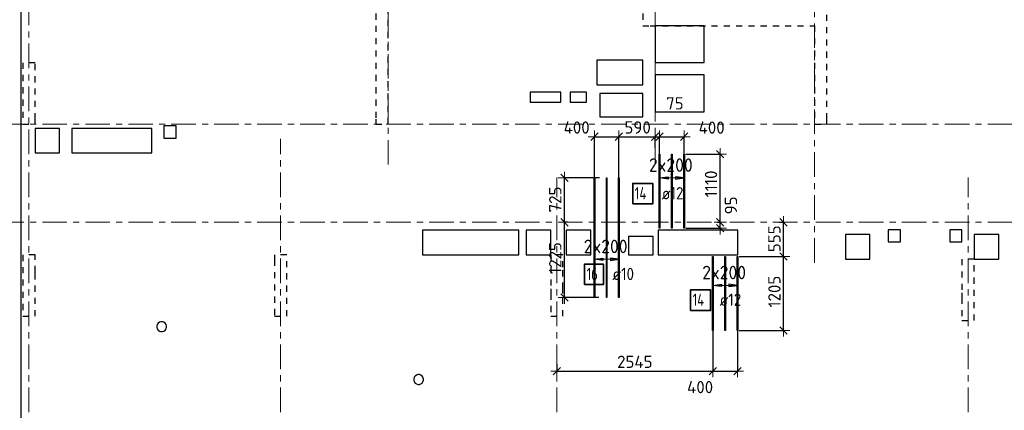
# Model space of a CAD drawing. Header units: metres. Extents: x -38 to 97, y -15 to 21.
# Tile 6 of 222: x 32.7 to 48.74, y 4.34 to 10.7. Entities that reach past the tile are written whole.
import ezdxf

# ---------------------------------------------------------------- set-up
doc = ezdxf.new("R2010")
doc.units = ezdxf.units.M
doc.header["$PDMODE"] = 65
for name, pattern in [('______11', [0.5, 0.4, -0.05, 0, -0.05]), ('______2', [0.0405, 0.03, -0.0105]), ('______5', [1.1, 0.8, -0.1, 0.1, -0.1])]:
    doc.linetypes.add(name, pattern=pattern)
for name, color, linetype, lineweight in [('XR$2$Осевая линия (1)', 7, '______5', 13), ('XR$6$Перекрытие (1)', 7, 'Continuous', 35), ('XR$6$Размерная линия (1)', 7, 'Continuous', 13)]:
    doc.layers.add(name, color=color, linetype=linetype, lineweight=lineweight)
doc.layers.add('XR$6$Арм.стержн.Доп. Арм ниж.зоны У', color=7, linetype='Continuous', lineweight=35, true_color=0x1cff1c)
doc.layers.add('XR$7$Стена_ бетон несущ.', color=7, linetype='Continuous', lineweight=70, true_color=0xb4b496)
doc.styles.add('ISOCPEUR', font='txt')
doc.dimstyles.new('DIMSTYLE_3', dxfattribs={"dimtxt": 0.2, "dimasz": 0.2, "dimexe": 0, "dimexo": 0, "dimgap": 0.1, "dimtad": 2, "dimdec": 0, "dimlfac": 1000, "dimrnd": 5, "dimzin": 12, "dimdsep": 46, "dimtxsty": 'ISOCPEUR', "dimblk1": 'ALL_ML_STRICH', "dimblk2": 'ALL_ML_STRICH', "dimsah": 1, "dimcen": 0, "dimclrd": 7, "dimclre": 256, "dimclrt": 7, "dimadec": 0, "dimazin": 0, "dimtfac": 1, "dimtdec": 0, "dimtix": 1, "dimtmove": 2, "dimatfit": 3, "dimfxl": 0, "dimtzin": 0, "dimlwd": 0, "dimlwe": -3, "dimarcsym": 0})
doc.dimstyles.new('DIMSTYLE_36', dxfattribs={"dimtxt": 0.2, "dimasz": 0.2, "dimexe": 0, "dimexo": 0, "dimgap": 0.1, "dimtad": 0, "dimdec": 0, "dimlfac": 1000, "dimrnd": 5, "dimzin": 12, "dimdsep": 46, "dimtxsty": 'ISOCPEUR', "dimblk1": 'ALL_ML_STRICH', "dimblk2": 'ALL_ML_STRICH', "dimsah": 1, "dimcen": 0, "dimclrd": 7, "dimclre": 256, "dimclrt": 7, "dimadec": 0, "dimazin": 0, "dimtfac": 1, "dimtdec": 0, "dimtix": 1, "dimtmove": 2, "dimatfit": 3, "dimfxl": 0, "dimtvp": 1.2, "dimtzin": 0, "dimlwd": 0, "dimlwe": -3, "dimarcsym": 0})
doc.dimstyles.new('DIMSTYLE_37', dxfattribs={"dimtxt": 0.2, "dimasz": 0.2, "dimexe": 0, "dimexo": 0, "dimgap": 0.1, "dimtad": 2, "dimdec": 0, "dimlfac": 1000, "dimrnd": 5, "dimzin": 12, "dimdsep": 46, "dimtxsty": 'ISOCPEUR', "dimblk1": 'ALL_ML_STRICH', "dimblk2": 'ALL_ML_STRICH', "dimsah": 1, "dimcen": 0, "dimclrd": 7, "dimclre": 256, "dimclrt": 7, "dimadec": 0, "dimazin": 0, "dimtfac": 1, "dimtdec": 0, "dimtix": 1, "dimtmove": 2, "dimatfit": 3, "dimfxl": 0, "dimtvp": 1.2, "dimtzin": 0, "dimlwd": 0, "dimlwe": -3, "dimarcsym": 0})

# ---------------------------------------------------------------- blocks, each defined once
blk = doc.blocks.new('ALL_ML_STRICH')
at = {"color": 0, "linetype": 'ByBlock', "lineweight": -2}
for p, q in [((-1, 0), (0.5, 0)), ((-0.3, -0.3), (0.3, 0.3)), ((0, -0.5), (0, 0.5))]:
    blk.add_line(p, q, dxfattribs=at)
blk = doc.blocks.new('*D919')
at = {"layer": 'DEFPOINTS', "color": 7, "linetype": 'Continuous', "lineweight": 13, "transparency": 33554687}
for p in [(43.993, 5.716), (41.45, 5.108), (41.45, 4.978)]:
    blk.add_point(p, dxfattribs=at)
at = {"layer": 'XR$6$Размерная линия (1)', "color": 9, "linetype": 'Continuous', "lineweight": -2, "true_color": 0xc7c7c7, "transparency": 33554687}
for p, q in [((43.993, 5.696), (43.993, 4.978)), ((41.45, 5.088), (41.45, 4.978))]:
    blk.add_line(p, q, dxfattribs=at)
at = {"layer": 'XR$6$Размерная линия (1)', "color": 7, "linetype": 'Continuous', "lineweight": -2, "transparency": 33554687}
blk.add_line((41.45, 4.978), (43.993, 4.978), dxfattribs=at)
at = {"layer": 'XR$6$Размерная линия (1)', "color": 7, "linetype": 'Continuous', "lineweight": 13, "transparency": 33554687, "xscale": 0.2, "yscale": 0.2, "zscale": 0.2, "rotation": 180}
blk.add_blockref('ALL_ML_STRICH', (41.45, 4.978), dxfattribs=at)
at = {"layer": 'XR$6$Размерная линия (1)', "color": 7, "linetype": 'Continuous', "lineweight": 13, "transparency": 33554687, "xscale": 0.2, "yscale": 0.2, "zscale": 0.2}
blk.add_blockref('ALL_ML_STRICH', (43.993, 4.978), dxfattribs=at)
at = {"layer": 'XR$6$Размерная линия (1)', "color": 7, "linetype": 'Continuous', "lineweight": 13, "transparency": 33554687, "insert": (42.721, 5.128), "char_height": 0.2, "width": 0.8, "attachment_point": 5, "style": 'ISOCPEUR'}
blk.add_mtext('\\A1;{2545}', dxfattribs=at)
blk = doc.blocks.new('*D920')
at = {"layer": 'DEFPOINTS', "color": 7, "linetype": 'Continuous', "lineweight": 13, "transparency": 33554687}
for p in [(43.993, 5.716), (44.393, 5.708), (43.993, 4.978)]:
    blk.add_point(p, dxfattribs=at)
at = {"layer": 'XR$6$Размерная линия (1)', "color": 9, "linetype": 'Continuous', "lineweight": -2, "true_color": 0xc7c7c7, "transparency": 33554687}
for p, q in [((43.993, 5.696), (43.993, 4.978)), ((44.393, 5.688), (44.393, 4.978))]:
    blk.add_line(p, q, dxfattribs=at)
at = {"layer": 'XR$6$Размерная линия (1)', "color": 7, "linetype": 'Continuous', "lineweight": -2, "transparency": 33554687}
blk.add_line((43.993, 4.978), (44.393, 4.978), dxfattribs=at)
at = {"layer": 'XR$6$Размерная линия (1)', "color": 7, "linetype": 'Continuous', "lineweight": 13, "transparency": 33554687, "xscale": 0.2, "yscale": 0.2, "zscale": 0.2, "rotation": 180}
blk.add_blockref('ALL_ML_STRICH', (43.993, 4.978), dxfattribs=at)
at = {"layer": 'XR$6$Размерная линия (1)', "color": 7, "linetype": 'Continuous', "lineweight": 13, "transparency": 33554687, "xscale": 0.2, "yscale": 0.2, "zscale": 0.2}
blk.add_blockref('ALL_ML_STRICH', (44.393, 4.978), dxfattribs=at)
at = {"layer": 'XR$6$Размерная линия (1)', "color": 7, "linetype": 'Continuous', "lineweight": 13, "transparency": 33554687, "insert": (43.784, 4.716), "char_height": 0.2, "width": 0.6, "attachment_point": 5, "style": 'ISOCPEUR'}
blk.add_mtext('\\A1;{400}', dxfattribs=at)
blk = doc.blocks.new('*D925')
at = {"layer": 'DEFPOINTS', "color": 7, "linetype": 'Continuous', "lineweight": 13, "transparency": 33554687}
for p in [(44.399, 6.844), (44.399, 5.638), (45.145, 5.638)]:
    blk.add_point(p, dxfattribs=at)
at = {"layer": 'XR$6$Размерная линия (1)', "color": 9, "linetype": 'Continuous', "lineweight": -2, "true_color": 0xc7c7c7, "transparency": 33554687}
for p, q in [((44.419, 6.844), (45.145, 6.844)), ((44.419, 5.638), (45.145, 5.638))]:
    blk.add_line(p, q, dxfattribs=at)
at = {"layer": 'XR$6$Размерная линия (1)', "color": 7, "linetype": 'Continuous', "lineweight": -2, "transparency": 33554687}
blk.add_line((45.145, 5.638), (45.145, 6.844), dxfattribs=at)
at = {"layer": 'XR$6$Размерная линия (1)', "color": 7, "linetype": 'Continuous', "lineweight": 13, "transparency": 33554687, "xscale": 0.2, "yscale": 0.2, "zscale": 0.2}
for p, rotation in [((45.145, 6.844), 90), ((45.145, 5.638), 270)]:
    blk.add_blockref('ALL_ML_STRICH', p, dxfattribs=dict(at, rotation=rotation))
at = {"layer": 'XR$6$Размерная линия (1)', "color": 7, "linetype": 'Continuous', "lineweight": 13, "transparency": 33554687, "insert": (44.995, 6.271), "char_height": 0.2, "width": 0.8, "attachment_point": 5, "rotation": 90, "style": 'ISOCPEUR'}
blk.add_mtext('\\A1;{1205}', dxfattribs=at)
blk = doc.blocks.new('*D926')
at = {"layer": 'DEFPOINTS', "color": 7, "linetype": 'Continuous', "lineweight": 13, "transparency": 33554687}
for p in [(45.057, 7.4), (44.399, 6.844), (45.145, 6.844)]:
    blk.add_point(p, dxfattribs=at)
at = {"layer": 'XR$6$Размерная линия (1)', "color": 9, "linetype": 'Continuous', "lineweight": -2, "true_color": 0xc7c7c7, "transparency": 33554687}
for p, q in [((45.077, 7.4), (45.145, 7.4)), ((44.419, 6.844), (45.145, 6.844))]:
    blk.add_line(p, q, dxfattribs=at)
at = {"layer": 'XR$6$Размерная линия (1)', "color": 7, "linetype": 'Continuous', "lineweight": -2, "transparency": 33554687}
blk.add_line((45.145, 6.844), (45.145, 7.4), dxfattribs=at)
at = {"layer": 'XR$6$Размерная линия (1)', "color": 7, "linetype": 'Continuous', "lineweight": 13, "transparency": 33554687, "xscale": 0.2, "yscale": 0.2, "zscale": 0.2}
for p, rotation in [((45.145, 7.4), 90), ((45.145, 6.844), 270)]:
    blk.add_blockref('ALL_ML_STRICH', p, dxfattribs=dict(at, rotation=rotation))
at = {"layer": 'XR$6$Размерная линия (1)', "color": 7, "linetype": 'Continuous', "lineweight": 13, "transparency": 33554687, "insert": (44.995, 7.132), "char_height": 0.2, "width": 0.6, "attachment_point": 5, "rotation": 90, "style": 'ISOCPEUR'}
blk.add_mtext('\\A1;{555}', dxfattribs=at)
blk = doc.blocks.new('*D929')
at = {"layer": 'DEFPOINTS', "color": 7, "linetype": 'Continuous', "lineweight": 13, "transparency": 33554687}
for p in [(41.645, 7.4), (41.574, 6.175), (42.156, 6.175)]:
    blk.add_point(p, dxfattribs=at)
at = {"layer": 'XR$6$Размерная линия (1)', "color": 9, "linetype": 'Continuous', "lineweight": -2, "true_color": 0xc7c7c7, "transparency": 33554687}
for p, q in [((41.625, 7.4), (41.574, 7.4)), ((42.136, 6.175), (41.574, 6.175))]:
    blk.add_line(p, q, dxfattribs=at)
at = {"layer": 'XR$6$Размерная линия (1)', "color": 7, "linetype": 'Continuous', "lineweight": -2, "transparency": 33554687}
blk.add_line((41.574, 6.175), (41.574, 7.4), dxfattribs=at)
at = {"layer": 'XR$6$Размерная линия (1)', "color": 7, "linetype": 'Continuous', "lineweight": 13, "transparency": 33554687, "xscale": 0.2, "yscale": 0.2, "zscale": 0.2}
for p, rotation in [((41.574, 7.4), 90), ((41.574, 6.175), 270)]:
    blk.add_blockref('ALL_ML_STRICH', p, dxfattribs=dict(at, rotation=rotation))
at = {"layer": 'XR$6$Размерная линия (1)', "color": 7, "linetype": 'Continuous', "lineweight": 13, "transparency": 33554687, "insert": (41.424, 6.817), "char_height": 0.2, "width": 0.8, "attachment_point": 5, "rotation": 90, "style": 'ISOCPEUR'}
blk.add_mtext('\\A1;{1225}', dxfattribs=at)
blk = doc.blocks.new('*D930')
at = {"layer": 'DEFPOINTS', "color": 7, "linetype": 'Continuous', "lineweight": 13, "transparency": 33554687}
for p in [(42.164, 8.125), (41.574, 7.4), (41.645, 7.4)]:
    blk.add_point(p, dxfattribs=at)
at = {"layer": 'XR$6$Размерная линия (1)', "color": 9, "linetype": 'Continuous', "lineweight": -2, "true_color": 0xc7c7c7, "transparency": 33554687}
for p, q in [((42.144, 8.125), (41.574, 8.125)), ((41.625, 7.4), (41.574, 7.4))]:
    blk.add_line(p, q, dxfattribs=at)
at = {"layer": 'XR$6$Размерная линия (1)', "color": 7, "linetype": 'Continuous', "lineweight": -2, "transparency": 33554687}
blk.add_line((41.574, 7.4), (41.574, 8.125), dxfattribs=at)
at = {"layer": 'XR$6$Размерная линия (1)', "color": 7, "linetype": 'Continuous', "lineweight": 13, "transparency": 33554687, "xscale": 0.2, "yscale": 0.2, "zscale": 0.2}
for p, rotation in [((41.574, 8.125), 90), ((41.574, 7.4), 270)]:
    blk.add_blockref('ALL_ML_STRICH', p, dxfattribs=dict(at, rotation=rotation))
at = {"layer": 'XR$6$Размерная линия (1)', "color": 7, "linetype": 'Continuous', "lineweight": 13, "transparency": 33554687, "insert": (41.424, 7.772), "char_height": 0.2, "width": 0.6, "attachment_point": 5, "rotation": 90, "style": 'ISOCPEUR'}
blk.add_mtext('\\A1;{725}', dxfattribs=at)
blk = doc.blocks.new('*D933')
at = {"layer": 'DEFPOINTS', "color": 7, "linetype": 'Continuous', "lineweight": 13, "transparency": 33554687}
for p in [(44.042, 7.4), (43.53, 7.304), (44.112, 7.304)]:
    blk.add_point(p, dxfattribs=at)
at = {"layer": 'XR$6$Размерная линия (1)', "color": 9, "linetype": 'Continuous', "lineweight": -2, "true_color": 0xc7c7c7, "transparency": 33554687}
for p, q in [((44.062, 7.4), (44.112, 7.4)), ((43.55, 7.304), (44.112, 7.304))]:
    blk.add_line(p, q, dxfattribs=at)
at = {"layer": 'XR$6$Размерная линия (1)', "color": 7, "linetype": 'Continuous', "lineweight": -2, "transparency": 33554687}
blk.add_line((44.112, 7.304), (44.112, 7.4), dxfattribs=at)
at = {"layer": 'XR$6$Размерная линия (1)', "color": 7, "linetype": 'Continuous', "lineweight": 13, "transparency": 33554687, "xscale": 0.2, "yscale": 0.2, "zscale": 0.2}
for p, rotation in [((44.112, 7.304), 270), ((44.112, 7.4), 90)]:
    blk.add_blockref('ALL_ML_STRICH', p, dxfattribs=dict(at, rotation=rotation))
at = {"layer": 'XR$6$Размерная линия (1)', "color": 7, "linetype": 'Continuous', "lineweight": 13, "transparency": 33554687, "insert": (44.286, 7.676), "char_height": 0.2, "width": 0.4, "attachment_point": 5, "rotation": 90, "style": 'ISOCPEUR'}
blk.add_mtext('\\A1;{95}', dxfattribs=at)
blk = doc.blocks.new('*D934')
at = {"layer": 'DEFPOINTS', "color": 7, "linetype": 'Continuous', "lineweight": 13, "transparency": 33554687}
for p in [(43.53, 8.51), (44.042, 7.4), (44.112, 7.4)]:
    blk.add_point(p, dxfattribs=at)
at = {"layer": 'XR$6$Размерная линия (1)', "color": 9, "linetype": 'Continuous', "lineweight": -2, "true_color": 0xc7c7c7, "transparency": 33554687}
for p, q in [((43.55, 8.51), (44.112, 8.51)), ((44.062, 7.4), (44.112, 7.4))]:
    blk.add_line(p, q, dxfattribs=at)
at = {"layer": 'XR$6$Размерная линия (1)', "color": 7, "linetype": 'Continuous', "lineweight": -2, "transparency": 33554687}
blk.add_line((44.112, 7.4), (44.112, 8.51), dxfattribs=at)
at = {"layer": 'XR$6$Размерная линия (1)', "color": 7, "linetype": 'Continuous', "lineweight": 13, "transparency": 33554687, "xscale": 0.2, "yscale": 0.2, "zscale": 0.2}
for p, rotation in [((44.112, 8.51), 90), ((44.112, 7.4), 270)]:
    blk.add_blockref('ALL_ML_STRICH', p, dxfattribs=dict(at, rotation=rotation))
at = {"layer": 'XR$6$Размерная линия (1)', "color": 7, "linetype": 'Continuous', "lineweight": 13, "transparency": 33554687, "insert": (43.962, 8.025), "char_height": 0.2, "width": 0.8, "attachment_point": 5, "rotation": 90, "style": 'ISOCPEUR'}
blk.add_mtext('\\A1;{1110}', dxfattribs=at)
blk = doc.blocks.new('*D935')
at = {"layer": 'DEFPOINTS', "color": 7, "linetype": 'Continuous', "lineweight": 13, "transparency": 33554687}
for p in [(42.062, 8.795), (42.062, 8.075), (42.462, 8.044)]:
    blk.add_point(p, dxfattribs=at)
at = {"layer": 'XR$6$Размерная линия (1)', "color": 9, "linetype": 'Continuous', "lineweight": -2, "true_color": 0xc7c7c7, "transparency": 33554687}
for p, q in [((42.062, 8.095), (42.062, 8.795)), ((42.462, 8.064), (42.462, 8.795))]:
    blk.add_line(p, q, dxfattribs=at)
at = {"layer": 'XR$6$Размерная линия (1)', "color": 7, "linetype": 'Continuous', "lineweight": -2, "transparency": 33554687}
blk.add_line((42.062, 8.795), (42.462, 8.795), dxfattribs=at)
at = {"layer": 'XR$6$Размерная линия (1)', "color": 7, "linetype": 'Continuous', "lineweight": 13, "transparency": 33554687, "xscale": 0.2, "yscale": 0.2, "zscale": 0.2, "rotation": 180}
blk.add_blockref('ALL_ML_STRICH', (42.062, 8.795), dxfattribs=at)
at = {"layer": 'XR$6$Размерная линия (1)', "color": 7, "linetype": 'Continuous', "lineweight": 13, "transparency": 33554687, "xscale": 0.2, "yscale": 0.2, "zscale": 0.2}
blk.add_blockref('ALL_ML_STRICH', (42.462, 8.795), dxfattribs=at)
at = {"layer": 'XR$6$Размерная линия (1)', "color": 7, "linetype": 'Continuous', "lineweight": 13, "transparency": 33554687, "insert": (41.773, 8.944), "char_height": 0.2, "width": 0.6, "attachment_point": 5, "style": 'ISOCPEUR'}
blk.add_mtext('\\A1;{400}', dxfattribs=at)
blk = doc.blocks.new('*D936')
at = {"layer": 'DEFPOINTS', "color": 7, "linetype": 'Continuous', "lineweight": 13, "transparency": 33554687}
for p in [(42.462, 8.795), (43.05, 8.594), (42.462, 8.044)]:
    blk.add_point(p, dxfattribs=at)
at = {"layer": 'XR$6$Размерная линия (1)', "color": 9, "linetype": 'Continuous', "lineweight": -2, "true_color": 0xc7c7c7, "transparency": 33554687}
for p, q in [((42.462, 8.064), (42.462, 8.795)), ((43.05, 8.614), (43.05, 8.795))]:
    blk.add_line(p, q, dxfattribs=at)
at = {"layer": 'XR$6$Размерная линия (1)', "color": 7, "linetype": 'Continuous', "lineweight": -2, "transparency": 33554687}
blk.add_line((42.462, 8.795), (43.05, 8.795), dxfattribs=at)
at = {"layer": 'XR$6$Размерная линия (1)', "color": 7, "linetype": 'Continuous', "lineweight": 13, "transparency": 33554687, "xscale": 0.2, "yscale": 0.2, "zscale": 0.2, "rotation": 180}
blk.add_blockref('ALL_ML_STRICH', (42.462, 8.795), dxfattribs=at)
at = {"layer": 'XR$6$Размерная линия (1)', "color": 7, "linetype": 'Continuous', "lineweight": 13, "transparency": 33554687, "xscale": 0.2, "yscale": 0.2, "zscale": 0.2}
blk.add_blockref('ALL_ML_STRICH', (43.05, 8.795), dxfattribs=at)
at = {"layer": 'XR$6$Размерная линия (1)', "color": 7, "linetype": 'Continuous', "lineweight": 13, "transparency": 33554687, "insert": (42.766, 8.945), "char_height": 0.2, "width": 0.6, "attachment_point": 5, "style": 'ISOCPEUR'}
blk.add_mtext('\\A1;{590}', dxfattribs=at)
blk = doc.blocks.new('*D937')
at = {"layer": 'DEFPOINTS', "color": 7, "linetype": 'Continuous', "lineweight": 13, "transparency": 33554687}
for p in [(43.05, 8.795), (43.05, 8.594), (43.124, 8.454)]:
    blk.add_point(p, dxfattribs=at)
at = {"layer": 'XR$6$Размерная линия (1)', "color": 9, "linetype": 'Continuous', "lineweight": -2, "true_color": 0xc7c7c7, "transparency": 33554687}
for p, q in [((43.05, 8.614), (43.05, 8.795)), ((43.124, 8.474), (43.124, 8.795))]:
    blk.add_line(p, q, dxfattribs=at)
at = {"layer": 'XR$6$Размерная линия (1)', "color": 7, "linetype": 'Continuous', "lineweight": -2, "transparency": 33554687}
blk.add_line((43.05, 8.795), (43.124, 8.795), dxfattribs=at)
at = {"layer": 'XR$6$Размерная линия (1)', "color": 7, "linetype": 'Continuous', "lineweight": 13, "transparency": 33554687, "xscale": 0.2, "yscale": 0.2, "zscale": 0.2}
blk.add_blockref('ALL_ML_STRICH', (43.124, 8.795), dxfattribs=at)
at = {"layer": 'XR$6$Размерная линия (1)', "color": 7, "linetype": 'Continuous', "lineweight": 13, "transparency": 33554687, "xscale": 0.2, "yscale": 0.2, "zscale": 0.2, "rotation": 180}
blk.add_blockref('ALL_ML_STRICH', (43.05, 8.795), dxfattribs=at)
at = {"layer": 'XR$6$Размерная линия (1)', "color": 7, "linetype": 'Continuous', "lineweight": 13, "transparency": 33554687, "insert": (43.373, 9.338), "char_height": 0.2, "width": 0.4, "attachment_point": 5, "style": 'ISOCPEUR'}
blk.add_mtext('\\A1;{75}', dxfattribs=at)
blk = doc.blocks.new('*D938')
at = {"layer": 'DEFPOINTS', "color": 7, "linetype": 'Continuous', "lineweight": 13, "transparency": 33554687}
for p in [(43.124, 8.795), (43.124, 8.454), (43.524, 8.459)]:
    blk.add_point(p, dxfattribs=at)
at = {"layer": 'XR$6$Размерная линия (1)', "color": 9, "linetype": 'Continuous', "lineweight": -2, "true_color": 0xc7c7c7, "transparency": 33554687}
for p, q in [((43.124, 8.474), (43.124, 8.795)), ((43.524, 8.479), (43.524, 8.795))]:
    blk.add_line(p, q, dxfattribs=at)
at = {"layer": 'XR$6$Размерная линия (1)', "color": 7, "linetype": 'Continuous', "lineweight": -2, "transparency": 33554687}
blk.add_line((43.124, 8.795), (43.524, 8.795), dxfattribs=at)
at = {"layer": 'XR$6$Размерная линия (1)', "color": 7, "linetype": 'Continuous', "lineweight": 13, "transparency": 33554687, "xscale": 0.2, "yscale": 0.2, "zscale": 0.2, "rotation": 180}
blk.add_blockref('ALL_ML_STRICH', (43.124, 8.795), dxfattribs=at)
at = {"layer": 'XR$6$Размерная линия (1)', "color": 7, "linetype": 'Continuous', "lineweight": 13, "transparency": 33554687, "xscale": 0.2, "yscale": 0.2, "zscale": 0.2}
blk.add_blockref('ALL_ML_STRICH', (43.524, 8.795), dxfattribs=at)
at = {"layer": 'XR$6$Размерная линия (1)', "color": 7, "linetype": 'Continuous', "lineweight": 13, "transparency": 33554687, "insert": (43.972, 8.943), "char_height": 0.2, "width": 0.6, "attachment_point": 5, "style": 'ISOCPEUR'}
blk.add_mtext('\\A1;{400}', dxfattribs=at)

msp = doc.modelspace()

# ---------------------------------------------------------------- linework, layer by layer
at = {"layer": 'XR$2$Осевая линия (1)', "color": 253, "linetype": '______11', "lineweight": 13, "true_color": 0xa0a0a0, "transparency": 33554687}
for p, q in [((32.85, -3.39), (32.85, 19.78)), ((38.7, 8.34), (38.7, 19.78)), ((43.05, 8.34), (43.05, 19.78)), ((45.65, 6.74), (45.65, 19.78)), ((-2.63, 9), (62.6, 9)), ((36.95, -3.39), (36.95, 8.76)), ((41.45, -3.39), (41.45, 8.13)), ((48.15, -3.39), (48.15, 8.13)), ((-2.63, 7.4), (62.6, 7.4))]:
    msp.add_line(p, q, dxfattribs=at)
at = {"layer": 'XR$6$Арм.стержн.Доп. Арм ниж.зоны У', "color": 253, "linetype": 'Continuous', "lineweight": -3, "true_color": 0xa0a0a0, "transparency": 33554687}
for p, q in [((43.1241, 8.1223), (43.1241, 8.2223)), ((43.5241, 8.1223), (43.5241, 8.2223)), ((43.1241, 8.1223), (43.1241, 8.0223)), ((43.5241, 8.1223), (43.5241, 8.0223)), ((42.0621, 6.7974), (42.0621, 6.8974)), ((42.4621, 6.7974), (42.4621, 6.8974)), ((42.0621, 6.7974), (42.0621, 6.6974)), ((42.4621, 6.7974), (42.4621, 6.6974)), ((43.9928, 6.3723), (43.9928, 6.4723)), ((44.3928, 6.3723), (44.3928, 6.4723)), ((43.9928, 6.3723), (43.9928, 6.2723)), ((44.3928, 6.3723), (44.3928, 6.2723))]:
    msp.add_line(p, q, dxfattribs=at)
at = {"layer": 'XR$6$Арм.стержн.Доп. Арм ниж.зоны У', "color": 7, "linetype": 'Continuous', "lineweight": 25, "transparency": 33554687}
for p, q in [((43.1241, 8.1223), (43.2641, 8.1423)), ((43.2641, 8.1023), (43.1241, 8.1223)), ((43.2641, 8.1423), (43.2641, 8.1023)), ((43.5241, 8.1223), (43.3841, 8.1423)), ((43.3841, 8.1423), (43.3841, 8.1023)), ((43.3841, 8.1023), (43.5241, 8.1223)), ((42.0621, 6.7974), (42.2021, 6.8174)), ((42.2021, 6.7774), (42.0621, 6.7974)), ((42.2021, 6.8174), (42.2021, 6.7774)), ((42.4621, 6.7974), (42.3221, 6.8174)), ((42.3221, 6.8174), (42.3221, 6.7774)), ((42.3221, 6.7774), (42.4621, 6.7974)), ((43.9928, 6.3723), (44.1328, 6.3923)), ((44.1328, 6.3523), (43.9928, 6.3723)), ((44.1328, 6.3923), (44.1328, 6.3523)), ((44.3928, 6.3723), (44.2528, 6.3923)), ((44.2528, 6.3923), (44.2528, 6.3523)), ((44.2528, 6.3523), (44.3928, 6.3723))]:
    msp.add_line(p, q, dxfattribs=at)
at = {"layer": 'XR$6$Арм.стержн.Доп. Арм ниж.зоны У', "color": 7, "linetype": 'Continuous', "lineweight": 13, "transparency": 33554687}
for p, q in [((43.1241, 8.1223), (43.1241, 8.1223)), ((43.1241, 8.1223), (43.5241, 8.1223)), ((43.5241, 8.1223), (43.5241, 8.1223)), ((42.0621, 6.7974), (42.0621, 6.7974)), ((42.0621, 6.7974), (42.4621, 6.7974)), ((42.4621, 6.7974), (42.4621, 6.7974)), ((43.9928, 6.3723), (43.9928, 6.3723)), ((43.9928, 6.3723), (44.3928, 6.3723)), ((44.3928, 6.3723), (44.3928, 6.3723))]:
    msp.add_line(p, q, dxfattribs=at)
at = {"layer": 'XR$6$Арм.стержн.Доп. Арм ниж.зоны У', "color": 34, "linetype": 'Continuous', "lineweight": 25, "transparency": 33554687}
for points in [[(43.1181, 7.3037), (43.1181, 8.5097), (43.1301, 8.5097), (43.1301, 7.3037), (43.1181, 7.3037)], [(43.3181, 7.3037), (43.3181, 8.5097), (43.3301, 8.5097), (43.3301, 7.3037), (43.3181, 7.3037)], [(43.5181, 7.3037), (43.5181, 8.5097), (43.5301, 8.5097), (43.5301, 7.3037), (43.5181, 7.3037)], [(43.9988, 6.8444), (43.9988, 5.6384), (43.9868, 5.6384), (43.9868, 6.8444), (43.9988, 6.8444)], [(44.1988, 6.8444), (44.1988, 5.6384), (44.1868, 5.6384), (44.1868, 6.8444), (44.1988, 6.8444)], [(44.3988, 6.8444), (44.3988, 5.6384), (44.3868, 5.6384), (44.3868, 6.8444), (44.3988, 6.8444)]]:
    msp.add_lwpolyline(points, dxfattribs=at)
at = {"layer": 'XR$6$Арм.стержн.Доп. Арм ниж.зоны У', "color": 4, "linetype": 'Continuous', "lineweight": 25, "transparency": 33554687}
for points in [[(42.0571, 6.1749), (42.0571, 8.1249), (42.0671, 8.1249), (42.0671, 6.1749), (42.0571, 6.1749)], [(42.2571, 6.1749), (42.2571, 8.1249), (42.2671, 8.1249), (42.2671, 6.1749), (42.2571, 6.1749)], [(42.4571, 6.1749), (42.4571, 8.1249), (42.4671, 8.1249), (42.4671, 6.1749), (42.4571, 6.1749)]]:
    msp.add_lwpolyline(points, dxfattribs=at)
at = {"layer": 'XR$6$Арм.стержн.Доп. Арм ниж.зоны У', "color": 7, "linetype": 'Continuous', "lineweight": 35, "transparency": 33554687}
for points in [[(42.6865, 7.7008), (43.0132, 7.7008), (43.0132, 8.0341), (42.6865, 8.0341), (42.6865, 7.7008)], [(41.9013, 6.3863), (42.208, 6.3863), (42.208, 6.7196), (41.9013, 6.7196), (41.9013, 6.3863)], [(43.6273, 5.9663), (43.954, 5.9663), (43.954, 6.2997), (43.6273, 6.2997), (43.6273, 5.9663)]]:
    msp.add_lwpolyline(points, dxfattribs=at)
at = {"layer": 'XR$6$Перекрытие (1)', "color": 7, "linetype": 'Continuous', "lineweight": 25, "transparency": 33554687}
for p, q in [((32.725, -0.2498), (32.725, 16.4002)), ((43.05, 10.6006), (43.05, 10.0006)), ((43.85, 10.6006), (43.05, 10.6006)), ((43.85, 10.0006), (43.85, 10.6006)), ((42.1, 10.0398), (42.1, 9.6398)), ((42.85, 10.0398), (42.1, 10.0398)), ((42.85, 9.6398), (42.85, 10.0398)), ((43.05, 10.0006), (43.85, 10.0006)), ((43.05, 9.8018), (43.05, 9.2018)), ((43.85, 9.8018), (43.05, 9.8018)), ((43.85, 9.2018), (43.85, 9.8018)), ((42.1, 9.6398), (42.85, 9.6398)), ((41.0154, 9.5195), (41.0154, 9.3595)), ((41.5154, 9.5195), (41.0154, 9.5195)), ((41.5154, 9.3595), (41.5154, 9.5195)), ((41.6656, 9.5195), (41.6656, 9.3595)), ((41.9356, 9.5195), (41.6656, 9.5195)), ((41.9356, 9.3595), (41.9356, 9.5195)), ((42.1506, 9.4995), (42.1506, 9.1195)), ((42.8506, 9.4995), (42.1506, 9.4995)), ((42.8506, 9.1195), (42.8506, 9.4995)), ((41.0154, 9.3595), (41.5154, 9.3595)), ((41.6656, 9.3595), (41.9356, 9.3595)), ((43.05, 9.2018), (43.85, 9.2018)), ((42.1506, 9.1195), (42.8506, 9.1195)), ((32.95, 8.9302), (32.95, 8.5302)), ((33.35, 8.9302), (32.95, 8.9302)), ((33.35, 8.5302), (33.35, 8.9302)), ((33.55, 8.9302), (33.55, 8.5302)), ((34.85, 8.9302), (33.55, 8.9302)), ((34.85, 8.5302), (34.85, 8.9302)), ((35.05, 8.9702), (35.05, 8.7702)), ((35.25, 8.9702), (35.05, 8.9702)), ((35.25, 8.7702), (35.25, 8.9702)), ((35.05, 8.7702), (35.25, 8.7702)), ((32.95, 8.5302), (33.35, 8.5302)), ((33.55, 8.5302), (34.85, 8.5302)), ((39.26, 7.2702), (39.26, 6.8702)), ((40.83, 7.2702), (39.26, 7.2702)), ((40.83, 6.8702), (40.83, 7.2702)), ((40.9501, 7.2702), (40.9501, 6.8702)), ((41.3501, 7.2702), (40.9501, 7.2702)), ((41.3501, 6.8702), (41.3501, 7.2702)), ((41.6039, 7.2702), (41.6039, 6.8702)), ((42.0039, 7.2702), (41.6039, 7.2702)), ((42.0039, 6.8702), (42.0039, 7.2702)), ((43.1, 7.2702), (43.1, 6.8702)), ((44.4, 7.2702), (43.1, 7.2702)), ((44.4, 6.8702), (44.4, 7.2702)), ((47.0502, 7.2803), (46.8502, 7.2802)), ((46.8502, 7.2802), (46.8502, 7.0802)), ((47.0502, 7.0803), (47.0502, 7.2803)), ((48.0502, 7.2803), (47.8502, 7.2802)), ((47.8502, 7.2802), (47.8502, 7.0802)), ((48.0502, 7.0803), (48.0502, 7.2803)), ((42.62, 7.1702), (42.62, 6.8702)), ((43.02, 7.1702), (42.62, 7.1702)), ((43.02, 6.8702), (43.02, 7.1702)), ((46.15, 7.2002), (46.15, 6.8002)), ((46.55, 7.2002), (46.15, 7.2002)), ((46.55, 6.8002), (46.55, 7.2002)), ((46.8502, 7.0802), (47.0502, 7.0803)), ((47.8502, 7.0802), (48.0502, 7.0803)), ((48.25, 7.2002), (48.25, 6.8002)), ((48.65, 7.2002), (48.25, 7.2002)), ((48.65, 6.8002), (48.65, 7.2002)), ((39.26, 6.8702), (40.83, 6.8702)), ((40.9501, 6.8702), (41.3501, 6.8702)), ((41.6039, 6.8702), (42.0039, 6.8702)), ((42.62, 6.8702), (43.02, 6.8702)), ((43.1, 6.8702), (44.4, 6.8702)), ((46.15, 6.8002), (46.55, 6.8002)), ((48.25, 6.8002), (48.65, 6.8002)), ((34.9995, 5.7799), (34.9755, 5.7721)), ((35.0248, 5.7799), (34.9995, 5.7799)), ((35.0488, 5.7721), (35.0248, 5.7799)), ((34.9403, 5.7369), (34.9325, 5.7129)), ((34.9325, 5.7129), (34.9325, 5.6876)), ((34.9325, 5.6876), (34.9403, 5.6636)), ((34.9551, 5.7573), (34.9403, 5.7369)), ((34.9403, 5.6636), (34.9551, 5.6432)), ((34.9755, 5.7721), (34.9551, 5.7573)), ((34.9551, 5.6432), (34.9755, 5.6284)), ((34.9755, 5.6284), (34.9995, 5.6206)), ((34.9995, 5.6206), (35.0248, 5.6206)), ((35.0248, 5.6206), (35.0488, 5.6284)), ((35.0692, 5.7573), (35.0488, 5.7721)), ((35.0488, 5.6284), (35.0692, 5.6432)), ((35.084, 5.7369), (35.0692, 5.7573)), ((35.0692, 5.6432), (35.084, 5.6636)), ((35.0918, 5.7129), (35.084, 5.7369)), ((35.084, 5.6636), (35.0918, 5.6876)), ((35.0918, 5.6876), (35.0918, 5.7129)), ((39.1262, 4.8766), (39.1184, 4.8526)), ((39.1184, 4.8526), (39.1184, 4.8273)), ((39.1184, 4.8273), (39.1262, 4.8033)), ((39.141, 4.897), (39.1262, 4.8766)), ((39.1614, 4.9118), (39.141, 4.897)), ((39.1854, 4.9196), (39.1614, 4.9118)), ((39.2106, 4.9196), (39.1854, 4.9196)), ((39.2346, 4.9118), (39.2106, 4.9196)), ((39.2551, 4.897), (39.2346, 4.9118)), ((39.2699, 4.8766), (39.2551, 4.897)), ((39.2777, 4.8526), (39.2699, 4.8766)), ((39.2699, 4.8033), (39.2777, 4.8273)), ((39.2777, 4.8273), (39.2777, 4.8526)), ((39.1262, 4.8033), (39.141, 4.7829)), ((39.141, 4.7829), (39.1614, 4.7681)), ((39.1614, 4.7681), (39.1854, 4.7603)), ((39.1854, 4.7603), (39.2106, 4.7603)), ((39.2106, 4.7603), (39.2346, 4.7681)), ((39.2346, 4.7681), (39.2551, 4.7829)), ((39.2551, 4.7829), (39.2699, 4.8033))]:
    msp.add_line(p, q, dxfattribs=at)
at = {"layer": 'XR$7$Стена_ бетон несущ.', "color": 253, "linetype": '______2', "lineweight": -3, "true_color": 0xa0a0a0, "transparency": 33554687}
for p, q in [((38.5, 16.4), (38.5, 10.6)), ((38.7, 9), (38.7, 16.1693)), ((42.85, 10.8), (42.85, 10.6)), ((45.85, 9.08), (45.85, 10.8)), ((38.5, 10.6), (38.5, 9.0795)), ((42.85, 10.6), (42.97, 10.6)), ((42.97, 10.6), (45.65, 10.6)), ((45.65, 10.6), (45.65, 9)), ((32.95, 10), (32.75, 10)), ((32.75, 10), (32.75, 9)), ((32.95, 9.0795), (32.95, 10)), ((32.75, 9), (32.95, 9)), ((32.95, 9), (32.95, 9.0795)), ((38.5, 9.0795), (38.5, 9)), ((38.5, 9), (38.7, 9)), ((45.65, 9), (45.85, 9)), ((45.85, 9), (45.85, 9.08)), ((32.95, 6.87), (32.75, 6.87)), ((32.75, 6.87), (32.75, 5.87)), ((32.95, 6.79), (32.95, 6.87)), ((32.95, 6.5894), (32.95, 6.79)), ((37.05, 6.87), (36.85, 6.87)), ((36.85, 6.87), (36.85, 6.79)), ((36.85, 6.79), (36.85, 5.87)), ((37.05, 5.87), (37.05, 6.87)), ((41.55, 6.87), (41.35, 6.87)), ((41.35, 6.87), (41.35, 6.67)), ((41.55, 6.67), (41.55, 6.87)), ((48.25, 6.8), (48.05, 6.8)), ((48.05, 6.8), (48.05, 6.6)), ((48.25, 6.6), (48.25, 6.8)), ((32.95, 6.5094), (32.95, 6.5894)), ((41.35, 6.67), (41.35, 6.3176)), ((41.55, 6.3194), (41.55, 6.67)), ((48.05, 6.6), (48.05, 6.25)), ((48.25, 5.8), (48.25, 6.6)), ((32.95, 5.87), (32.95, 6.5094)), ((41.35, 6.3176), (41.35, 6.2376)), ((41.55, 6.2394), (41.55, 6.3194)), ((41.35, 6.2376), (41.35, 5.87)), ((41.55, 5.87), (41.55, 6.2394)), ((48.05, 6.25), (48.05, 6.17)), ((48.05, 6.17), (48.05, 5.8)), ((32.75, 5.87), (32.95, 5.87)), ((36.85, 5.87), (37.05, 5.87)), ((41.35, 5.87), (41.55, 5.87)), ((48.05, 5.8), (48.25, 5.8))]:
    msp.add_line(p, q, dxfattribs=at)

# ---------------------------------------------------------------- texts
at = {"layer": 'XR$6$Арм.стержн.Доп. Арм ниж.зоны У', "color": 7, "linetype": 'Continuous', "lineweight": 13, "transparency": 33554687, "char_height": 0.22, "width": 0.873359, "attachment_point": 7, "style": 'ISOCPEUR'}
for insert in [(42.9501, 8.2223), (41.8881, 6.8974), (43.8188, 6.4723)]:
    msp.add_mtext('\\W0.95;2x200', dxfattribs=dict(at, insert=insert))
at = {"layer": 'XR$6$Арм.стержн.Доп. Арм ниж.зоны У', "color": 7, "linetype": 'Continuous', "lineweight": 25, "transparency": 33554687, "char_height": 0.2, "attachment_point": 7, "style": 'ISOCPEUR'}
for s, insert, width in [('\\W0.76;14', (42.7198, 7.7741), 0.336375), ('\\W0.89; ø12 ', (43.0465, 7.7741), 0.749105), ('\\W0.75;16', (41.9347, 6.4596), 0.314854), ('\\W0.89; ø10 ', (42.2413, 6.4596), 0.749105), ('\\W0.76;14', (43.6606, 6.0397), 0.336375), ('\\W0.89; ø12 ', (43.9873, 6.0397), 0.749105)]:
    msp.add_mtext(s, dxfattribs=dict(at, insert=insert, width=width))

# ---------------------------------------------------------------- dimensions: what is measured, and where the dimension line sits
at = {"layer": 'XR$6$Размерная линия (1)', "color": 7, "linetype": 'Continuous', "lineweight": 13, "transparency": 33554687}
for base, p1, p2, dimstyle, picture, middle in [((43.1241, 8.7949), (43.05, 8.6142), (43.1241, 8.474), 'DIMSTYLE_37', '*D937', (43.373, 9.3379)), ((42.4621, 8.7949), (42.0621, 8.0952), (42.4621, 8.064), 'DIMSTYLE_37', '*D935', (41.7727, 8.9443)), ((43.05, 8.7949), (42.4621, 8.064), (43.05, 8.6142), 'DIMSTYLE_3', '*D936', (42.766, 8.9449)), ((43.5241, 8.7949), (43.1241, 8.474), (43.5241, 8.4792), 'DIMSTYLE_37', '*D938', (43.9722, 8.9428)), ((43.9928, 4.9784), (41.45, 5.0882), (43.9928, 5.6964), 'DIMSTYLE_3', '*D919', (42.7214, 5.1284)), ((44.3928, 4.9784), (43.9928, 5.6964), (44.3928, 5.6883), 'DIMSTYLE_36', '*D920', (43.7836, 4.7163))]:
    dim = msp.add_linear_dim(base=base, p1=p1, p2=p2, dimstyle=dimstyle, override={"dimpost": '<>', "dimclrd": 7, "dimclre": 9, "dimclrt": 7, "dimlwd": 0, "dimlwe": 65533}, dxfattribs=at)
    dim.commit()
    dim.dimension.update_dxf_attribs({"geometry": picture, "text_midpoint": middle, "dimtype": 160})
for base, p1, p2, dimstyle, picture, middle in [((44.1122, 8.5097), (44.0621, 7.4), (43.5501, 8.5097), 'DIMSTYLE_3', '*D934', (43.9622, 8.0248)), ((41.574, 8.1249), (41.6249, 7.4), (42.1439, 8.1249), 'DIMSTYLE_3', '*D930', (41.424, 7.7724)), ((44.1122, 7.4), (43.5501, 7.3037), (44.0621, 7.4), 'DIMSTYLE_36', '*D933', (44.2863, 7.6763)), ((41.574, 7.4), (42.1358, 6.1749), (41.6249, 7.4), 'DIMSTYLE_3', '*D929', (41.424, 6.8174)), ((45.1448, 7.4), (44.4188, 6.8444), (45.0772, 7.4), 'DIMSTYLE_37', '*D926', (44.9948, 7.1322)), ((45.1448, 6.8444), (44.4188, 5.6384), (44.4188, 6.8444), 'DIMSTYLE_3', '*D925', (44.9948, 6.2714))]:
    dim = msp.add_linear_dim(base=base, p1=p1, p2=p2, angle=90, dimstyle=dimstyle, override={"dimpost": '<>', "dimclrd": 7, "dimclre": 9, "dimclrt": 7, "dimlwd": 0, "dimlwe": 65533}, dxfattribs=at)
    dim.commit()
    dim.dimension.update_dxf_attribs({"geometry": picture, "text_midpoint": middle, "dimtype": 160})

doc.saveas('drawing.dxf')
